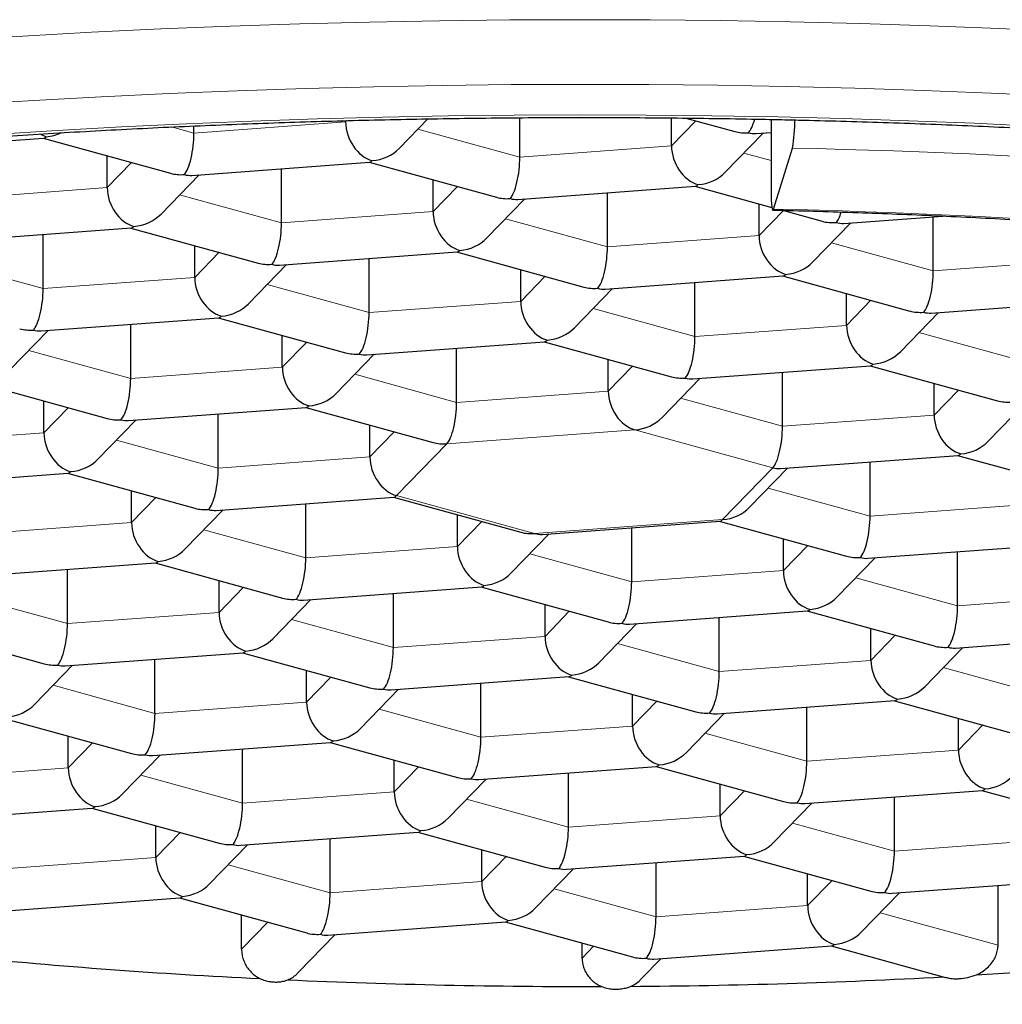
# Model space of a CAD drawing. Header units: millimetres. Extents: x 8 to 698, y 12 to 624.
# Tile 21 of 47: x 334.4 to 338.15, y 592.33 to 596.1. Entities that reach past the tile are written whole.
import ezdxf

# ---------------------------------------------------------------- set-up
doc = ezdxf.new("R2010")
doc.units = ezdxf.units.MM

msp = doc.modelspace()

# ---------------------------------------------------------------- linework, layer by layer
at = {"color": 8, "linetype": 'Continuous', "lineweight": 0}
for p, q in [((335.0635, 595.6653), (335.6434, 595.7083)), ((335.6434, 595.7083), (335.6481, 595.7132)), ((336.8897, 595.6165), (336.9827, 595.7125)), ((334.9777, 595.6889), (335.0635, 595.6653)), ((335.9202, 595.6808), (336.3098, 595.5735)), ((336.3098, 595.5735), (336.8897, 595.6165)), ((337.1665, 595.589), (337.2706, 595.5604)), ((334.7319, 595.4567), (334.8249, 595.5526)), ((334.152, 595.4137), (334.7319, 595.4567)), ((335.9782, 595.3649), (336.0712, 595.4609)), ((335.0087, 595.4292), (335.3983, 595.3219)), ((335.3983, 595.3219), (335.9782, 595.3649)), ((337.2245, 595.2731), (337.3175, 595.3691)), ((336.255, 595.3374), (336.6446, 595.2302)), ((336.6446, 595.2302), (337.2245, 595.2731)), ((337.5013, 595.2456), (337.8909, 595.1384)), ((335.0667, 595.1133), (335.1597, 595.2093)), ((334.0972, 595.1775), (334.4868, 595.0703)), ((337.8909, 595.1384), (338.4708, 595.1813)), ((334.4868, 595.0703), (335.0667, 595.1133)), ((336.313, 595.0215), (336.406, 595.1175)), ((335.3435, 595.0858), (335.7331, 594.9785)), ((335.7331, 594.9785), (336.313, 595.0215)), ((337.5593, 594.9297), (337.6523, 595.0257)), ((336.5898, 594.994), (336.9794, 594.8868)), ((336.9794, 594.8868), (337.5593, 594.9297)), ((337.8361, 594.9022), (338.2257, 594.795)), ((334.432, 594.8342), (334.8217, 594.7269)), ((335.4015, 594.7699), (335.4946, 594.8659)), ((334.8217, 594.7269), (335.4015, 594.7699)), ((336.6478, 594.6781), (336.7409, 594.7741)), ((335.6783, 594.7424), (336.068, 594.6352)), ((337.8941, 594.5863), (337.9871, 594.6823)), ((336.068, 594.6352), (336.6478, 594.6781)), ((336.9246, 594.6506), (337.3143, 594.5434)), ((334.4901, 594.5183), (334.5831, 594.6142)), ((337.3143, 594.5434), (337.8941, 594.5863)), ((336.75, 594.5298), (336.0307, 594.4766)), ((337.277, 594.3848), (336.75, 594.5298)), ((333.9102, 594.4753), (334.4901, 594.5183)), ((335.7363, 594.4265), (335.8294, 594.5225)), ((334.7669, 594.4908), (335.1565, 594.3835)), ((336.0307, 594.4766), (335.8385, 594.2782)), ((335.1565, 594.3835), (335.7363, 594.4265)), ((337.0848, 594.1865), (337.277, 594.3848)), ((337.2595, 594.3072), (337.6491, 594.2)), ((334.8249, 594.1749), (334.9179, 594.2709)), ((335.8385, 594.2782), (336.3655, 594.1332)), ((337.6491, 594.2), (338.2289, 594.243)), ((334.245, 594.1319), (334.8249, 594.1749)), ((336.0712, 594.0831), (336.1642, 594.1791)), ((336.3655, 594.1332), (337.0848, 594.1865)), ((335.1017, 594.1474), (335.4913, 594.0401)), ((335.4913, 594.0401), (336.0712, 594.0831)), ((337.3175, 593.9913), (337.4105, 594.0873)), ((336.348, 594.0556), (336.7376, 593.9484)), ((336.7376, 593.9484), (337.3175, 593.9913)), ((337.5943, 593.9638), (337.9839, 593.8566)), ((335.1597, 593.8315), (335.2527, 593.9275)), ((334.1902, 593.8958), (334.5798, 593.7885)), ((337.9839, 593.8566), (338.5638, 593.8996)), ((334.5798, 593.7885), (335.1597, 593.8315)), ((336.406, 593.7397), (336.499, 593.8357)), ((335.4365, 593.804), (335.8261, 593.6968)), ((335.8261, 593.6968), (336.406, 593.7397)), ((337.6523, 593.6479), (337.7453, 593.7439)), ((336.6828, 593.7122), (337.0724, 593.605)), ((337.0724, 593.605), (337.6523, 593.6479)), ((337.9291, 593.6205), (338.3187, 593.5132)), ((334.525, 593.5524), (334.9146, 593.4451)), ((335.4945, 593.4881), (335.5875, 593.5841)), ((334.9146, 593.4451), (335.4945, 593.4881)), ((336.7408, 593.3963), (336.8338, 593.4923)), ((335.7713, 593.4606), (336.1609, 593.3534)), ((337.9871, 593.3046), (338.0801, 593.4006)), ((336.1609, 593.3534), (336.7408, 593.3963)), ((337.0176, 593.3688), (337.4072, 593.2616)), ((334.583, 593.2365), (334.6761, 593.3325)), ((337.4072, 593.2616), (337.9871, 593.3046)), ((334.0032, 593.1935), (334.583, 593.2365)), ((335.8293, 593.1447), (335.9224, 593.2407)), ((334.8598, 593.209), (335.2495, 593.1018)), ((335.2495, 593.1018), (335.8293, 593.1447)), ((337.0756, 593.0529), (337.1687, 593.1489)), ((336.1061, 593.1172), (336.4958, 593.01)), ((336.4958, 593.01), (337.0756, 593.0529)), ((337.3524, 593.0255), (337.7421, 592.9182)), ((334.9179, 592.8931), (335.0109, 592.9891)), ((337.7421, 592.9182), (338.3219, 592.9612)), ((334.338, 592.8501), (334.9179, 592.8931)), ((336.1642, 592.8013), (336.2572, 592.8973)), ((335.1947, 592.8656), (335.5843, 592.7584)), ((335.5843, 592.7584), (336.1642, 592.8013)), ((337.4104, 592.7096), (337.5035, 592.8055)), ((336.441, 592.7738), (336.8306, 592.6666)), ((336.8306, 592.6666), (337.4104, 592.7096)), ((335.2456, 592.5424), (335.3457, 592.6457)), ((337.6873, 592.6821), (338.1384, 592.5579)), ((336.5479, 592.5084), (336.592, 592.5539))]:
    msp.add_line(p, q, dxfattribs=at)
at = {"color": 7, "linetype": 'Continuous', "lineweight": 30}
for p, q in [((335.6434, 595.7083), (335.6434, 595.713)), ((335.8491, 595.6074), (335.9581, 595.72)), ((336.3098, 595.5735), (336.3098, 595.7242)), ((336.8897, 595.6165), (336.8897, 595.7236)), ((336.9446, 595.723), (337.1317, 595.6715)), ((337.2706, 595.7178), (337.2706, 595.4435)), ((335.0635, 595.6653), (335.0635, 595.6927)), ((337.0954, 595.5157), (337.2407, 595.6656)), ((337.2131, 595.6635), (337.2706, 595.6678)), ((333.8114, 595.5956), (334.4886, 595.6458)), ((334.4869, 595.6457), (334.9739, 595.5116)), ((337.2792, 595.3748), (337.3526, 595.6082)), ((334.7319, 595.4567), (334.7319, 595.5782)), ((335.0553, 595.5037), (335.7349, 595.554)), ((335.7332, 595.5539), (336.2202, 595.4199)), ((335.3983, 595.3219), (335.3983, 595.5291)), ((334.9376, 595.3558), (335.0829, 595.5057)), ((335.9782, 595.3649), (335.9782, 595.4865)), ((336.3016, 595.4119), (336.9812, 595.4623)), ((336.6446, 595.2302), (336.6446, 595.4373)), ((336.9795, 595.4621), (337.2734, 595.3812)), ((336.1839, 595.2641), (336.3292, 595.414)), ((337.2245, 595.2731), (337.2245, 595.3947)), ((337.3141, 595.37), (337.4665, 595.3281)), ((337.4302, 595.1723), (337.5755, 595.3222)), ((337.5479, 595.3201), (337.927, 595.3482)), ((337.8909, 595.1384), (337.8909, 595.3456)), ((334.1438, 595.2521), (334.8234, 595.3024)), ((334.8217, 595.3023), (335.3087, 595.1682)), ((334.4868, 595.0703), (334.4868, 595.2775)), ((335.0667, 595.1133), (335.0667, 595.2349)), ((335.3901, 595.1603), (336.0697, 595.2106)), ((336.068, 595.2105), (336.555, 595.0765)), ((335.7331, 594.9785), (335.7331, 595.1857)), ((335.2725, 595.0124), (335.4177, 595.1623)), ((336.313, 595.0215), (336.313, 595.1431)), ((336.6364, 595.0685), (337.316, 595.1189)), ((336.9794, 594.8868), (336.9794, 595.0939)), ((337.3143, 595.1187), (337.8013, 594.9847)), ((336.5187, 594.9207), (336.664, 595.0706)), ((337.5593, 594.9297), (337.5593, 595.0513)), ((337.8827, 594.9768), (338.5623, 595.0271)), ((334.4787, 594.9087), (335.1582, 594.959)), ((335.1565, 594.9589), (335.6435, 594.8249)), ((337.765, 594.8289), (337.9103, 594.9788)), ((334.361, 594.7608), (334.5063, 594.9107)), ((334.8217, 594.7269), (334.8217, 594.9341)), ((335.4015, 594.7699), (335.4015, 594.8915)), ((335.725, 594.8169), (336.4045, 594.8673)), ((336.068, 594.6352), (336.068, 594.8423)), ((336.4028, 594.8671), (336.8898, 594.7331)), ((335.6073, 594.6691), (335.7525, 594.819)), ((336.6478, 594.6781), (336.6478, 594.7997)), ((336.9713, 594.7251), (337.6508, 594.7755)), ((337.6491, 594.7754), (338.1361, 594.6413)), ((336.8536, 594.5773), (336.9988, 594.7272)), ((337.3143, 594.5434), (337.3143, 594.7506)), ((334.245, 594.7073), (334.7321, 594.5732)), ((337.8941, 594.5863), (337.8941, 594.7079)), ((334.4901, 594.5183), (334.4901, 594.6398)), ((334.8135, 594.5653), (335.4931, 594.6156)), ((335.4913, 594.6155), (335.9784, 594.4815)), ((338.0999, 594.4855), (338.2451, 594.6354)), ((334.6958, 594.4174), (334.8411, 594.5673)), ((335.1565, 594.3835), (335.1565, 594.5907)), ((335.7363, 594.4265), (335.7363, 594.5481)), ((337.3061, 594.3818), (337.9857, 594.4321)), ((337.9839, 594.432), (338.471, 594.2979)), ((337.1884, 594.2339), (337.3337, 594.3838)), ((337.6491, 594.2), (337.6491, 594.4072)), ((333.902, 594.3137), (334.5816, 594.364)), ((334.5799, 594.3639), (335.0669, 594.2299)), ((334.8249, 594.1749), (334.8249, 594.2965)), ((335.1483, 594.2219), (335.8279, 594.2723)), ((335.8262, 594.2721), (336.3132, 594.1381)), ((335.4913, 594.0401), (335.4913, 594.2473)), ((335.0306, 594.0741), (335.1759, 594.224)), ((336.0712, 594.0831), (336.0712, 594.2047)), ((336.3946, 594.1301), (337.0742, 594.1805)), ((336.7376, 593.9484), (336.7376, 594.1555)), ((337.0725, 594.1804), (337.5595, 594.0463)), ((336.2769, 593.9823), (336.4222, 594.1322)), ((337.3175, 593.9913), (337.3175, 594.1129)), ((337.6409, 594.0384), (338.3205, 594.0887)), ((337.5232, 593.8905), (337.6685, 594.0404)), ((337.9839, 593.8566), (337.9839, 594.0638)), ((334.2368, 593.9703), (334.9164, 594.0206)), ((334.9147, 594.0205), (335.4017, 593.8865)), ((334.5798, 593.7885), (334.5798, 593.9957)), ((335.1597, 593.8315), (335.1597, 593.9531)), ((335.4831, 593.8785), (336.1627, 593.9289)), ((336.161, 593.9287), (336.648, 593.7947)), ((335.8261, 593.6968), (335.8261, 593.9039)), ((335.3654, 593.7307), (335.5107, 593.8806)), ((336.406, 593.7397), (336.406, 593.8613)), ((336.7294, 593.7868), (337.409, 593.8371)), ((337.4073, 593.837), (337.8943, 593.7029)), ((336.6117, 593.6389), (336.757, 593.7888)), ((337.0724, 593.605), (337.0724, 593.8122)), ((334.0032, 593.7689), (334.4902, 593.6349)), ((337.6523, 593.6479), (337.6523, 593.7695)), ((337.9757, 593.695), (338.6553, 593.7453)), ((334.5716, 593.6269), (335.2512, 593.6772)), ((335.2495, 593.6771), (335.7365, 593.5431)), ((337.858, 593.5471), (338.0033, 593.697)), ((334.454, 593.479), (334.5992, 593.6289)), ((334.9146, 593.4451), (334.9146, 593.6523)), ((335.4945, 593.4881), (335.4945, 593.6097)), ((335.8179, 593.5351), (336.4975, 593.5855)), ((336.1609, 593.3534), (336.1609, 593.5605)), ((336.4958, 593.5854), (336.9828, 593.4513)), ((335.7003, 593.3873), (335.8455, 593.5372)), ((336.7408, 593.3963), (336.7408, 593.5179)), ((337.0642, 593.4434), (337.7438, 593.4937)), ((337.7421, 593.4936), (338.2291, 593.3595)), ((336.9466, 593.2955), (337.0918, 593.4454)), ((337.4072, 593.2616), (337.4072, 593.4688)), ((334.338, 593.4255), (334.825, 593.2915)), ((337.9871, 593.3046), (337.9871, 593.4262)), ((334.583, 593.2365), (334.583, 593.3581)), ((334.9065, 593.2835), (335.586, 593.3339)), ((335.5843, 593.3337), (336.0713, 593.1997)), ((334.7888, 593.1357), (334.9341, 593.2856)), ((335.2495, 593.1018), (335.2495, 593.3089)), ((335.8293, 593.1447), (335.8293, 593.2663)), ((336.1528, 593.1917), (336.8323, 593.2421)), ((336.4958, 593.01), (336.4958, 593.2172)), ((336.8306, 593.242), (337.3176, 593.1079)), ((336.0351, 593.0439), (336.1804, 593.1938)), ((337.0756, 593.0529), (337.0756, 593.1745)), ((337.3991, 593.1), (338.0786, 593.1503)), ((338.0769, 593.1502), (338.5639, 593.0162)), ((337.2814, 592.9521), (337.4267, 593.102)), ((337.7421, 592.9182), (337.7421, 593.1254)), ((333.995, 593.0319), (334.6746, 593.0822)), ((334.6728, 593.0821), (335.1599, 592.9481)), ((334.9179, 592.8931), (334.9179, 593.0147)), ((335.2413, 592.9401), (335.9209, 592.9905)), ((335.9191, 592.9903), (336.4062, 592.8563)), ((335.5843, 592.7584), (335.5843, 592.9655)), ((335.1236, 592.7923), (335.2689, 592.9422)), ((336.1642, 592.8013), (336.1642, 592.9229)), ((336.4876, 592.8484), (337.1672, 592.8987)), ((336.8306, 592.6666), (336.8306, 592.8738)), ((337.1654, 592.8986), (337.6525, 592.7645)), ((336.3699, 592.7005), (336.5152, 592.8504)), ((337.4104, 592.7096), (337.4104, 592.8311)), ((337.7339, 592.7566), (338.4135, 592.8069)), ((337.6162, 592.6087), (337.7615, 592.7586)), ((338.1384, 592.5579), (338.1384, 592.7866)), ((334.3298, 592.6885), (335.0094, 592.7389)), ((335.0077, 592.7387), (335.4947, 592.6047)), ((335.2456, 592.5424), (335.2456, 592.6733)), ((335.5761, 592.5967), (336.2557, 592.6471)), ((336.254, 592.647), (336.741, 592.5129)), ((335.4611, 592.4517), (335.6037, 592.5988)), ((336.5479, 592.5084), (336.5479, 592.5661)), ((336.8224, 592.505), (337.502, 592.5553)), ((337.5003, 592.5552), (337.9374, 592.4349)), ((336.7743, 592.4289), (336.85, 592.507))]:
    msp.add_line(p, q, dxfattribs=at)
at = {"color": 8, "linetype": 'Continuous', "lineweight": 0, "flags": 128}
for points in [[(337.3438, 596.0911), (337.076, 596.0958), (336.8078, 596.0986), (336.5395, 596.0994), (336.2712, 596.0983), (336.0031, 596.0953), (335.7354, 596.0903), (335.4682, 596.0834), (335.2018, 596.0746), (334.9363, 596.0638), (334.6719, 596.0512), (334.4088, 596.0366), (334.1472, 596.0202)], [(341.4326, 595.7594), (341.1949, 595.7937), (340.954, 595.8263), (340.7101, 595.8572), (340.4634, 595.8863), (340.214, 595.9135), (339.9621, 595.939), (339.7078, 595.9627), (339.4514, 595.9845), (339.193, 596.0044), (338.9328, 596.0225), (338.671, 596.0387), (338.4077, 596.053), (338.1432, 596.0654), (337.8776, 596.0759), (337.611, 596.0844), (337.3438, 596.0911)], [(337.3285, 595.8439), (337.0659, 595.8485), (336.803, 595.8512), (336.5399, 595.852), (336.2768, 595.8509), (336.0139, 595.848), (335.7514, 595.8431), (335.4895, 595.8363), (335.2282, 595.8277), (334.9679, 595.8171), (334.7087, 595.8047), (334.4508, 595.7905), (334.1943, 595.7743)], [(341.3375, 595.5187), (341.1044, 595.5523), (340.8683, 595.5843), (340.6291, 595.6145), (340.3872, 595.643), (340.1427, 595.6698), (339.8957, 595.6948), (339.6464, 595.718), (339.395, 595.7393), (339.1416, 595.7589), (338.8865, 595.7766), (338.6298, 595.7925), (338.3716, 595.8065), (338.1123, 595.8187), (337.8518, 595.829), (337.5905, 595.8374), (337.3285, 595.8439)], [(337.2959, 595.7271), (337.0444, 595.7315), (336.7926, 595.7341), (336.5406, 595.7349), (336.2887, 595.7338), (336.0369, 595.731), (335.7855, 595.7263), (335.5346, 595.7198), (335.2845, 595.7116), (335.0352, 595.7015), (334.7869, 595.6896), (334.5399, 595.6759), (334.2942, 595.6605)], [(341.3554, 595.3818), (341.1354, 595.4156), (340.9122, 595.4479), (340.686, 595.4785), (340.457, 595.5074), (340.2253, 595.5347), (339.9911, 595.5603), (339.7545, 595.5843), (339.5158, 595.6065), (339.275, 595.627), (339.0324, 595.6457), (338.788, 595.6627), (338.5422, 595.6779), (338.2949, 595.6913), (338.0465, 595.7029), (337.7971, 595.7128), (337.5468, 595.7208), (337.2959, 595.7271)]]:
    msp.add_lwpolyline(points, dxfattribs=at)
at = {"color": 7, "linetype": 'Continuous', "lineweight": 30, "flags": 128}
msp.add_lwpolyline([(337.2706, 595.4435), (337.2707, 595.4253), (337.2712, 595.4088), (337.272, 595.3947), (337.2731, 595.3836), (337.2744, 595.3758), (337.2759, 595.3716), (337.2775, 595.3713), (337.2792, 595.3748)], dxfattribs=at)
at = {"color": 7, "linetype": 'Continuous', "lineweight": 30}
for centre, radius, start, end in [((336.7552, 595.7097), 0.6059, 350.36, 0.58), ((336.448, 615.6056), 23.203, 264.37421, 267.20342), ((336.6707, 615.6149), 23.212, 273.42132, 275.05081), ((336.5556, 617.721), 25.321, 267.43453, 270.14922), ((336.5654, 617.4982), 25.0983, 270.38372, 273.11611)]:
    msp.add_arc(centre, radius, start, end, dxfattribs=at)
at = {"color": 8, "linetype": 'Continuous', "lineweight": 0}
for centre, radius, start, end in [((336.6849, 565.4652), 30.1504, 82.84645, 88.73102), ((336.678, 568.0818), 27.2996, 82.83943, 88.73804)]:
    msp.add_arc(centre, radius, start, end, dxfattribs=at)
at = {"color": 7, "linetype": 'Continuous', "lineweight": 30}
for centre, major_axis, ratio, start_param, end_param in [((335.7455, 595.6802), (-0.0545, 0.1166), 0.740619, 1.007507, 2.578303), ((337.184, 595.7867), (0.0123, 0.1261), 0.278796, 3.478403, 4.17305), ((334.4992, 595.7719), (-0.0545, 0.1166), 0.740619, 2.353334, 2.578303), ((334.4992, 595.7719), (0.1358, 0.037), 0.844948, 4.48591, 4.905002), ((335.0262, 595.6269), (0.0123, 0.1261), 0.278796, 3.478403, 5.0492), ((337.184, 595.7867), (0.1358, 0.037), 0.844948, 4.100918, 4.48591), ((337.184, 595.7867), (-0.0545, 0.1166), 0.740619, 2.578303, 2.866933), ((334.4992, 595.7719), (0.0123, 0.1261), 0.278796, 3.189774, 3.478403), ((335.7455, 595.6802), (0.1358, 0.037), 0.844948, 4.48591, 5.32386), ((336.9918, 595.5884), (-0.0545, 0.1166), 0.740619, 1.007507, 2.578303), ((335.7455, 595.6802), (0.0123, 0.1261), 0.278796, 3.189774, 3.478403), ((336.2725, 595.5351), (0.0123, 0.1261), 0.278796, 3.478403, 5.0492), ((335.0262, 595.6269), (0.1358, 0.037), 0.844948, 4.100918, 4.48591), ((336.9918, 595.5884), (0.1358, 0.037), 0.844948, 4.48591, 5.32386), ((335.0262, 595.6269), (-0.0545, 0.1166), 0.740619, 2.578303, 2.866933), ((334.834, 595.4285), (-0.0545, 0.1166), 0.740619, 1.007507, 2.578303), ((336.9918, 595.5884), (0.0123, 0.1261), 0.278796, 3.189774, 3.478403), ((336.2725, 595.5351), (0.1358, 0.037), 0.844948, 4.100918, 4.48591), ((336.2725, 595.5351), (-0.0545, 0.1166), 0.740619, 2.578303, 2.866933), ((336.0803, 595.3368), (-0.0545, 0.1166), 0.740619, 1.007507, 2.578303), ((337.5188, 595.4433), (0.0123, 0.1261), 0.278796, 3.478403, 4.04566), ((334.834, 595.4285), (0.1358, 0.037), 0.844948, 4.48591, 5.32386), ((335.3611, 595.2835), (0.0123, 0.1261), 0.278796, 3.478403, 5.0492), ((337.5188, 595.4433), (0.1358, 0.037), 0.844948, 4.100918, 4.48591), ((337.5188, 595.4433), (-0.0545, 0.1166), 0.740619, 2.578303, 2.866933), ((334.834, 595.4285), (0.0123, 0.1261), 0.278796, 3.189774, 3.478403), ((336.0803, 595.3368), (0.1358, 0.037), 0.844948, 4.48591, 5.32386), ((337.3266, 595.245), (-0.0545, 0.1166), 0.740619, 1.007507, 2.578303), ((336.0803, 595.3368), (0.0123, 0.1261), 0.278796, 3.189774, 3.478403), ((336.6074, 595.1917), (0.0123, 0.1261), 0.278796, 3.478403, 5.0492), ((337.3266, 595.245), (0.1358, 0.037), 0.844948, 4.48591, 5.32386), ((335.3611, 595.2835), (0.1358, 0.037), 0.844948, 4.100918, 4.48591), ((335.3611, 595.2835), (-0.0545, 0.1166), 0.740619, 2.578303, 2.866933), ((337.8537, 595.1), (0.0123, 0.1261), 0.278796, 3.478403, 5.0492), ((335.1688, 595.0852), (-0.0545, 0.1166), 0.740619, 1.007507, 2.578303), ((337.3266, 595.245), (0.0123, 0.1261), 0.278796, 3.189774, 3.478403), ((334.4496, 595.0319), (0.0123, 0.1261), 0.278796, 3.478403, 5.0492), ((336.6074, 595.1917), (0.1358, 0.037), 0.844948, 4.100918, 4.48591), ((336.6074, 595.1917), (-0.0545, 0.1166), 0.740619, 2.578303, 2.866933), ((336.4151, 594.9934), (-0.0545, 0.1166), 0.740619, 1.007507, 2.578303), ((335.1688, 595.0852), (0.1358, 0.037), 0.844948, 4.48591, 5.32386), ((337.8537, 595.1), (0.1358, 0.037), 0.844948, 4.100918, 4.48591), ((335.1688, 595.0852), (0.0123, 0.1261), 0.278796, 3.189774, 3.478403), ((335.6959, 594.9401), (0.0123, 0.1261), 0.278796, 3.478403, 5.0492), ((337.8537, 595.1), (-0.0545, 0.1166), 0.740619, 2.578303, 2.866933), ((334.4496, 595.0319), (0.1358, 0.037), 0.844948, 4.100918, 4.48591), ((334.4496, 595.0319), (-0.0545, 0.1166), 0.740619, 2.578303, 2.866933), ((336.4151, 594.9934), (0.1358, 0.037), 0.844948, 4.48591, 5.32386), ((337.6614, 594.9016), (-0.0545, 0.1166), 0.740619, 1.007507, 2.578303), ((336.4151, 594.9934), (0.0123, 0.1261), 0.278796, 3.189774, 3.478403), ((336.9422, 594.8483), (0.0123, 0.1261), 0.278796, 3.478403, 5.0492), ((335.6959, 594.9401), (0.1358, 0.037), 0.844948, 4.100918, 4.48591), ((335.6959, 594.9401), (-0.0545, 0.1166), 0.740619, 2.578303, 2.866933), ((337.6614, 594.9016), (0.1358, 0.037), 0.844948, 4.48591, 5.32386), ((335.5037, 594.7418), (-0.0545, 0.1166), 0.740619, 1.007507, 2.578303), ((337.6614, 594.9016), (0.0123, 0.1261), 0.278796, 3.189774, 3.478403), ((334.7844, 594.6885), (0.0123, 0.1261), 0.278796, 3.478403, 5.0492), ((336.9422, 594.8483), (0.1358, 0.037), 0.844948, 4.100918, 4.48591), ((336.9422, 594.8483), (-0.0545, 0.1166), 0.740619, 2.578303, 2.866933), ((335.5037, 594.7418), (0.1358, 0.037), 0.844948, 4.48591, 5.32386), ((336.75, 594.65), (-0.0545, 0.1166), 0.740619, 1.007507, 2.578303), ((335.5037, 594.7418), (0.0123, 0.1261), 0.278796, 3.189774, 3.478403), ((336.0307, 594.5967), (0.0123, 0.1261), 0.278796, 3.478403, 5.0492), ((338.1885, 594.7566), (0.1358, 0.037), 0.844948, 4.100918, 4.48591), ((334.7844, 594.6885), (0.1358, 0.037), 0.844948, 4.100918, 4.48591), ((334.7844, 594.6885), (-0.0545, 0.1166), 0.740619, 2.578303, 2.866933), ((336.75, 594.65), (0.1358, 0.037), 0.844948, 4.48591, 5.32386), ((337.9963, 594.5582), (-0.0545, 0.1166), 0.740619, 1.007507, 2.578303), ((337.277, 594.5049), (0.0123, 0.1261), 0.278796, 3.478403, 5.0492), ((334.5922, 594.4901), (-0.0545, 0.1166), 0.740619, 1.007507, 2.578303), ((336.0307, 594.5967), (0.1358, 0.037), 0.844948, 4.100918, 4.48591), ((337.9963, 594.5582), (0.1358, 0.037), 0.844948, 4.48591, 5.32386), ((334.5922, 594.4901), (0.1358, 0.037), 0.844948, 4.48591, 5.32386), ((335.8385, 594.3984), (-0.0545, 0.1166), 0.740619, 1.007507, 2.578303), ((337.9963, 594.5582), (0.0123, 0.1261), 0.278796, 3.189774, 3.478403), ((335.1192, 594.3451), (0.0123, 0.1261), 0.278796, 3.478403, 5.0492), ((337.277, 594.5049), (-0.0545, 0.1166), 0.740619, 2.578303, 2.866933), ((334.5922, 594.4901), (0.0123, 0.1261), 0.278796, 3.189774, 3.478403), ((335.8385, 594.3984), (0.0123, 0.1261), 0.278796, 3.189774, 3.478403), ((335.1192, 594.3451), (0.1358, 0.037), 0.844948, 4.100918, 4.48591), ((337.0848, 594.3066), (0.1358, 0.037), 0.844948, 4.48591, 5.32386), ((335.1192, 594.3451), (-0.0545, 0.1166), 0.740619, 2.578303, 2.866933), ((337.6118, 594.1616), (0.0123, 0.1261), 0.278796, 3.478403, 5.0492), ((334.927, 594.1468), (-0.0545, 0.1166), 0.740619, 1.007507, 2.578303), ((337.0848, 594.3066), (0.0123, 0.1261), 0.278796, 3.189774, 3.478403), ((336.3655, 594.2533), (0.1358, 0.037), 0.844948, 4.100918, 4.48591), ((336.3655, 594.2533), (-0.0545, 0.1166), 0.740619, 2.578303, 2.866933), ((336.1733, 594.055), (-0.0545, 0.1166), 0.740619, 1.007507, 2.578303), ((334.927, 594.1468), (0.1358, 0.037), 0.844948, 4.48591, 5.32386), ((335.454, 594.0017), (0.0123, 0.1261), 0.278796, 3.478403, 5.0492), ((337.6118, 594.1616), (0.1358, 0.037), 0.844948, 4.100918, 4.48591), ((337.6118, 594.1616), (-0.0545, 0.1166), 0.740619, 2.578303, 2.866933), ((334.927, 594.1468), (0.0123, 0.1261), 0.278796, 3.189774, 3.478403), ((336.1733, 594.055), (0.1358, 0.037), 0.844948, 4.48591, 5.32386), ((337.4196, 593.9632), (-0.0545, 0.1166), 0.740619, 1.007507, 2.578303), ((336.1733, 594.055), (0.0123, 0.1261), 0.278796, 3.189774, 3.478403), ((336.7003, 593.9099), (0.0123, 0.1261), 0.278796, 3.478403, 5.0492), ((337.4196, 593.9632), (0.1358, 0.037), 0.844948, 4.48591, 5.32386), ((335.454, 594.0017), (0.1358, 0.037), 0.844948, 4.100918, 4.48591), ((335.454, 594.0017), (-0.0545, 0.1166), 0.740619, 2.578303, 2.866933), ((337.9466, 593.8182), (0.0123, 0.1261), 0.278796, 3.478403, 5.0492), ((335.2618, 593.8034), (-0.0545, 0.1166), 0.740619, 1.007507, 2.578303), ((337.4196, 593.9632), (0.0123, 0.1261), 0.278796, 3.189774, 3.478403), ((334.5426, 593.7501), (0.0123, 0.1261), 0.278796, 3.478403, 5.0492), ((336.7003, 593.9099), (0.1358, 0.037), 0.844948, 4.100918, 4.48591), ((336.7003, 593.9099), (-0.0545, 0.1166), 0.740619, 2.578303, 2.866933), ((336.5081, 593.7116), (-0.0545, 0.1166), 0.740619, 1.007507, 2.578303), ((335.2618, 593.8034), (0.1358, 0.037), 0.844948, 4.48591, 5.32386), ((337.9466, 593.8182), (0.1358, 0.037), 0.844948, 4.100918, 4.48591), ((335.2618, 593.8034), (0.0123, 0.1261), 0.278796, 3.189774, 3.478403), ((335.7889, 593.6583), (0.0123, 0.1261), 0.278796, 3.478403, 5.0492), ((337.9466, 593.8182), (-0.0545, 0.1166), 0.740619, 2.578303, 2.866933), ((334.5426, 593.7501), (0.1358, 0.037), 0.844948, 4.100918, 4.48591), ((334.5426, 593.7501), (-0.0545, 0.1166), 0.740619, 2.578303, 2.866933), ((336.5081, 593.7116), (0.1358, 0.037), 0.844948, 4.48591, 5.32386), ((337.7544, 593.6198), (-0.0545, 0.1166), 0.740619, 1.007507, 2.578303), ((336.5081, 593.7116), (0.0123, 0.1261), 0.278796, 3.189774, 3.478403), ((337.0352, 593.5666), (0.0123, 0.1261), 0.278796, 3.478403, 5.0492), ((335.7889, 593.6583), (0.1358, 0.037), 0.844948, 4.100918, 4.48591), ((335.7889, 593.6583), (-0.0545, 0.1166), 0.740619, 2.578303, 2.866933), ((337.7544, 593.6198), (0.1358, 0.037), 0.844948, 4.48591, 5.32386), ((334.3504, 593.5518), (0.1358, 0.037), 0.844948, 4.48591, 5.32386), ((335.5967, 593.46), (-0.0545, 0.1166), 0.740619, 1.007507, 2.578303), ((337.7544, 593.6198), (0.0123, 0.1261), 0.278796, 3.189774, 3.478403), ((334.8774, 593.4067), (0.0123, 0.1261), 0.278796, 3.478403, 5.0492), ((337.0352, 593.5666), (0.1358, 0.037), 0.844948, 4.100918, 4.48591), ((337.0352, 593.5666), (-0.0545, 0.1166), 0.740619, 2.578303, 2.866933), ((335.5967, 593.46), (0.1358, 0.037), 0.844948, 4.48591, 5.32386), ((336.8429, 593.3682), (-0.0545, 0.1166), 0.740619, 1.007507, 2.578303), ((335.5967, 593.46), (0.0123, 0.1261), 0.278796, 3.189774, 3.478403), ((336.1237, 593.3149), (0.0123, 0.1261), 0.278796, 3.478403, 5.0492), ((334.8774, 593.4067), (0.1358, 0.037), 0.844948, 4.100918, 4.48591), ((334.8774, 593.4067), (-0.0545, 0.1166), 0.740619, 2.578303, 2.866933), ((336.8429, 593.3682), (0.1358, 0.037), 0.844948, 4.48591, 5.32386), ((338.0892, 593.2765), (-0.0545, 0.1166), 0.740619, 1.007507, 2.578303), ((336.8429, 593.3682), (0.0123, 0.1261), 0.278796, 3.189774, 3.478403), ((337.37, 593.2232), (0.0123, 0.1261), 0.278796, 3.478403, 5.0492), ((334.6852, 593.2084), (-0.0545, 0.1166), 0.740619, 1.007507, 2.578303), ((336.1237, 593.3149), (0.1358, 0.037), 0.844948, 4.100918, 4.48591), ((336.1237, 593.3149), (-0.0545, 0.1166), 0.740619, 2.578303, 2.866933), ((338.0892, 593.2765), (0.1358, 0.037), 0.844948, 4.48591, 5.32386), ((334.6852, 593.2084), (0.1358, 0.037), 0.844948, 4.48591, 5.32386), ((335.9315, 593.1166), (-0.0545, 0.1166), 0.740619, 1.007507, 2.578303), ((338.0892, 593.2765), (0.0123, 0.1261), 0.278796, 3.189774, 3.478403), ((335.2122, 593.0633), (0.0123, 0.1261), 0.278796, 3.478403, 5.0492), ((337.37, 593.2232), (0.1358, 0.037), 0.844948, 4.100918, 4.48591), ((337.37, 593.2232), (-0.0545, 0.1166), 0.740619, 2.578303, 2.866933), ((334.6852, 593.2084), (0.0123, 0.1261), 0.278796, 3.189774, 3.478403), ((335.9315, 593.1166), (0.1358, 0.037), 0.844948, 4.48591, 5.32386), ((337.1778, 593.0248), (-0.0545, 0.1166), 0.740619, 1.007507, 2.578303), ((335.9315, 593.1166), (0.0123, 0.1261), 0.278796, 3.189774, 3.478403), ((336.4585, 592.9716), (0.0123, 0.1261), 0.278796, 3.478403, 5.0492), ((335.2122, 593.0633), (0.1358, 0.037), 0.844948, 4.100918, 4.48591), ((337.1778, 593.0248), (0.1358, 0.037), 0.844948, 4.48591, 5.32386), ((335.2122, 593.0633), (-0.0545, 0.1166), 0.740619, 2.578303, 2.866933), ((337.7048, 592.8798), (0.0123, 0.1261), 0.278796, 3.478403, 5.0492), ((335.02, 592.865), (-0.0545, 0.1166), 0.740619, 1.007507, 2.578303), ((337.1778, 593.0248), (0.0123, 0.1261), 0.278796, 3.189774, 3.478403), ((336.4585, 592.9716), (0.1358, 0.037), 0.844948, 4.100918, 4.48591), ((336.4585, 592.9716), (-0.0545, 0.1166), 0.740619, 2.578303, 2.866933), ((336.2663, 592.7732), (-0.0545, 0.1166), 0.740619, 1.007507, 2.578303), ((335.02, 592.865), (0.1358, 0.037), 0.844948, 4.48591, 5.32386), ((335.547, 592.7199), (0.0123, 0.1261), 0.278796, 3.478403, 5.0492), ((337.7048, 592.8798), (0.1358, 0.037), 0.844948, 4.100918, 4.48591), ((337.7048, 592.8798), (-0.0545, 0.1166), 0.740619, 2.578303, 2.866933), ((335.02, 592.865), (0.0123, 0.1261), 0.278796, 3.189774, 3.478403), ((336.2663, 592.7732), (0.1358, 0.037), 0.844948, 4.48591, 5.32386), ((337.5126, 592.6814), (-0.0545, 0.1166), 0.740619, 1.007507, 2.578303), ((336.2663, 592.7732), (0.0123, 0.1261), 0.278796, 3.189774, 3.478403), ((336.7933, 592.6282), (0.0123, 0.1261), 0.278796, 3.478403, 5.0492), ((337.5126, 592.6814), (0.1358, 0.037), 0.844948, 4.48591, 5.32386), ((335.547, 592.7199), (0.1358, 0.037), 0.844948, 4.100918, 4.48591), ((335.547, 592.7199), (-0.0545, 0.1166), 0.740619, 2.578303, 2.866933), ((337.5126, 592.6814), (0.0123, 0.1261), 0.278796, 3.189774, 3.478403), ((336.7933, 592.6282), (0.1358, 0.037), 0.844948, 4.100918, 4.48591), ((336.7933, 592.6282), (-0.0545, 0.1166), 0.740619, 2.578303, 2.866933)]:
    msp.add_ellipse(centre, major_axis=major_axis, ratio=ratio, start_param=start_param, end_param=end_param, dxfattribs=at)
for points, knots in [([(327.1828, 593.3225), (327.183, 593.3338), (327.1834, 593.3572), (327.1875, 593.3928), (327.1941, 593.4293), (327.2035, 593.4655), (327.2153, 593.5014), (327.2295, 593.5371), (327.2461, 593.5727), (327.2651, 593.6082), (327.2864, 593.6438), (327.3101, 593.6795), (327.3363, 593.7154), (327.3649, 593.7515), (327.396, 593.7878), (327.4297, 593.8244), (327.466, 593.8611), (327.5049, 593.8981), (327.5464, 593.9352), (327.5905, 593.9725), (327.6373, 594.0099), (327.6867, 594.0475), (327.7388, 594.085), (327.7935, 594.1227), (327.8509, 594.1603), (327.9109, 594.1979), (327.9736, 594.2354), (328.0389, 594.2729), (328.1068, 594.3103), (328.1773, 594.3475), (328.2504, 594.3846), (328.3261, 594.4215), (328.4042, 594.4581), (328.4849, 594.4946), (328.5681, 594.5308), (328.6537, 594.5667), (328.7418, 594.6023), (328.8323, 594.6376), (328.9251, 594.6726), (329.0203, 594.7072), (329.1178, 594.7414), (329.2176, 594.7753), (329.3197, 594.8087), (329.4239, 594.8418), (329.5304, 594.8744), (329.6389, 594.9065), (329.7496, 594.9382), (329.8624, 594.9694), (329.9772, 595.0001), (330.094, 595.0303), (330.2128, 595.06), (330.3335, 595.0891), (330.4561, 595.1177), (330.5806, 595.1458), (330.7068, 595.1733), (330.8349, 595.2002), (330.9646, 595.2266), (331.0961, 595.2523), (331.2292, 595.2775), (331.3639, 595.302), (331.5002, 595.3259), (331.638, 595.3492), (331.7773, 595.3719), (331.9181, 595.3939), (332.0602, 595.4152), (332.2037, 595.4359), (332.3485, 595.4559), (332.4946, 595.4753), (332.6419, 595.4939), (332.7903, 595.5119), (332.9399, 595.5292), (333.0906, 595.5458), (333.2423, 595.5617), (333.395, 595.5769), (333.5487, 595.5913), (333.7033, 595.605), (333.8587, 595.6181), (334.0149, 595.6303), (334.1719, 595.6419), (334.3296, 595.6527), (334.488, 595.6628), (334.647, 595.6721), (334.8066, 595.6807), (334.9667, 595.6886), (335.1273, 595.6956), (335.2883, 595.702), (335.4496, 595.7075), (335.6113, 595.7124), (335.7733, 595.7164), (335.9356, 595.7197), (336.098, 595.7223), (336.2605, 595.724), (336.4232, 595.7251), (336.5859, 595.7253), (336.7485, 595.7248), (336.9112, 595.7235), (337.0737, 595.7215), (337.2001, 595.7193), (337.2724, 595.7178), (337.2906, 595.7174)], [0, 0, 0, 0, 0.011618, 0.024177, 0.036512, 0.0485, 0.060111, 0.071374, 0.08234, 0.093064, 0.103596, 0.113977, 0.124243, 0.134421, 0.144534, 0.1546, 0.164633, 0.174645, 0.184645, 0.194639, 0.204633, 0.21463, 0.224635, 0.234648, 0.244673, 0.254711, 0.264763, 0.274829, 0.284909, 0.295004, 0.305113, 0.315236, 0.325373, 0.335523, 0.345686, 0.355861, 0.366048, 0.376246, 0.386454, 0.396673, 0.406901, 0.417139, 0.427385, 0.437639, 0.4479, 0.458169, 0.468445, 0.478728, 0.489016, 0.49931, 0.50961, 0.519915, 0.530225, 0.540539, 0.550857, 0.56118, 0.571506, 0.581837, 0.59217, 0.602507, 0.612847, 0.623189, 0.633535, 0.643883, 0.654233, 0.664586, 0.674941, 0.685298, 0.695657, 0.706017, 0.71638, 0.726743, 0.737109, 0.747476, 0.757844, 0.768213, 0.778584, 0.788955, 0.799328, 0.809701, 0.820076, 0.830451, 0.840827, 0.851203, 0.86158, 0.871958, 0.882336, 0.892714, 0.903093, 0.913472, 0.923852, 0.934231, 0.944611, 0.954991, 0.965371, 0.975751, 0.98613, 0.99651, 1, 1, 1, 1]), ([(337.2906, 595.7174), (337.319, 595.7168), (337.4015, 595.715), (337.5378, 595.7114), (337.6995, 595.7065), (337.8608, 595.7007), (338.0217, 595.6942), (338.1822, 595.687), (338.3422, 595.679), (338.5017, 595.6702), (338.6606, 595.6608), (338.8188, 595.6505), (338.9764, 595.6395), (339.1333, 595.6278), (339.2894, 595.6154), (339.4446, 595.6022), (339.599, 595.5883), (339.7525, 595.5737), (339.9051, 595.5584), (340.0566, 595.5424), (340.2071, 595.5256), (340.3565, 595.5082), (340.5047, 595.4901), (340.6518, 595.4713), (340.7977, 595.4518), (340.9422, 595.4316), (341.0855, 595.4108), (341.2274, 595.3893), (341.3678, 595.3671), (341.5069, 595.3443), (341.6444, 595.3209), (341.7804, 595.2968), (341.9149, 595.2722), (342.0477, 595.2469), (342.1788, 595.221), (342.3083, 595.1945), (342.436, 595.1674), (342.562, 595.1398), (342.6861, 595.1116), (342.8084, 595.0828), (342.9288, 595.0535), (343.0472, 595.0237), (343.1637, 594.9934), (343.2781, 594.9625), (343.3906, 594.9312), (343.5009, 594.8994), (343.6091, 594.8671), (343.7152, 594.8344), (343.8191, 594.8012), (343.9207, 594.7676), (344.0201, 594.7337), (344.1172, 594.6993), (344.212, 594.6645), (344.3045, 594.6294), (344.3945, 594.594), (344.4822, 594.5582), (344.5674, 594.5222), (344.6501, 594.4859), (344.7304, 594.4493), (344.8081, 594.4125), (344.8833, 594.3755), (344.9559, 594.3383), (345.0259, 594.3009), (345.0933, 594.2634), (345.1581, 594.2259), (345.2203, 594.1882), (345.2797, 594.1505), (345.3365, 594.1128), (345.3907, 594.0752), (345.4421, 594.0375), (345.4909, 594), (345.537, 593.9626), (345.5803, 593.9254), (345.6211, 593.8884), (345.6591, 593.8516), (345.6946, 593.815), (345.7274, 593.7788), (345.7576, 593.7429), (345.7853, 593.7073), (345.8105, 593.672), (345.8332, 593.6371), (345.8536, 593.6025), (345.8716, 593.5682), (345.8872, 593.5341), (345.9006, 593.5001), (345.9118, 593.4661), (345.9207, 593.432), (345.9273, 593.3975), (345.9313, 593.3624), (345.9331, 593.3374), (345.9326, 593.3238), (345.9326, 593.3222)], [0, 0, 0, 0, 0.006025, 0.017475, 0.028924, 0.040373, 0.051822, 0.063271, 0.074718, 0.086165, 0.097612, 0.109057, 0.120502, 0.131946, 0.143389, 0.15483, 0.166271, 0.17771, 0.189148, 0.200584, 0.212019, 0.223453, 0.234884, 0.246314, 0.257742, 0.269168, 0.280591, 0.292012, 0.303431, 0.314847, 0.326261, 0.337671, 0.349078, 0.360482, 0.371883, 0.383279, 0.394672, 0.406061, 0.417445, 0.428825, 0.440199, 0.451569, 0.462933, 0.474291, 0.485642, 0.496988, 0.508326, 0.519657, 0.53098, 0.542295, 0.553601, 0.564898, 0.576185, 0.587461, 0.598727, 0.609981, 0.621223, 0.632453, 0.643669, 0.654871, 0.666059, 0.677232, 0.68839, 0.699531, 0.710657, 0.721766, 0.732859, 0.743936, 0.754998, 0.766046, 0.777081, 0.788107, 0.799126, 0.810142, 0.82116, 0.832185, 0.843226, 0.854293, 0.8654, 0.876562, 0.887801, 0.899142, 0.910613, 0.922254, 0.934106, 0.946219, 0.958646, 0.971437, 0.984621, 0.998177, 1, 1, 1, 1]), ([(337.2768, 595.371), (337.3034, 595.3703), (337.3804, 595.3684), (337.5078, 595.3647), (337.6587, 595.3595), (337.8093, 595.3536), (337.9594, 595.3469), (338.109, 595.3395), (338.2582, 595.3313), (338.4067, 595.3224), (338.5546, 595.3127), (338.7019, 595.3023), (338.8484, 595.2911), (338.9942, 595.2792), (339.1391, 595.2666), (339.2831, 595.2532), (339.4262, 595.2391), (339.5684, 595.2243), (339.7095, 595.2088), (339.8496, 595.1926), (339.969, 595.1781), (340.0416, 595.1689), (340.0681, 595.1655)], [0, 0, 0, 0, 0.027553, 0.079911, 0.132268, 0.184625, 0.23698, 0.289334, 0.341687, 0.394038, 0.446387, 0.498734, 0.551079, 0.603422, 0.655762, 0.7081, 0.760434, 0.812766, 0.865094, 0.917418, 0.969739, 1, 1, 1, 1]), ([(329.0422, 594.0664), (329.0432, 594.0623), (329.0485, 594.0405), (329.0607, 594.0015), (329.0789, 593.9496), (329.1001, 593.898), (329.1239, 593.8468), (329.1506, 593.796), (329.1801, 593.7454), (329.2125, 593.6951), (329.2479, 593.6452), (329.2864, 593.5954), (329.328, 593.546), (329.3728, 593.4968), (329.4208, 593.448), (329.472, 593.3996), (329.5264, 593.3517), (329.584, 593.3043), (329.6445, 593.2577), (329.708, 593.2117), (329.7742, 593.1667), (329.843, 593.1224), (329.9143, 593.0791), (329.988, 593.0368), (330.064, 592.9954), (330.1421, 592.9549), (330.2224, 592.9153), (330.3047, 592.8766), (330.3891, 592.8388), (330.4754, 592.8018), (330.5638, 592.7656), (330.6541, 592.7302), (330.7463, 592.6956), (330.8404, 592.6618), (330.9365, 592.6287), (331.0343, 592.5963), (331.134, 592.5647), (331.2355, 592.5338), (331.3387, 592.5036), (331.4438, 592.4741), (331.5505, 592.4453), (331.659, 592.4172), (331.7691, 592.3898), (331.8808, 592.3632), (331.9942, 592.3372), (332.1091, 592.3119), (332.2256, 592.2873), (332.3436, 592.2634), (332.463, 592.2402), (332.5839, 592.2177), (332.7061, 592.196), (332.8297, 592.1749), (332.9547, 592.1546), (333.0808, 592.135), (333.2083, 592.1161), (333.3369, 592.0979), (333.4666, 592.0805), (333.5975, 592.0638), (333.7294, 592.0478), (333.8623, 592.0326), (333.9961, 592.0181), (334.1309, 592.0044), (334.2666, 591.9914), (334.4031, 591.9792), (334.5403, 591.9677), (334.6783, 591.957), (334.8169, 591.9471), (334.9562, 591.9379), (335.0961, 591.9295), (335.2364, 591.9219), (335.3773, 591.915), (335.5186, 591.9089), (335.6602, 591.9036), (335.8022, 591.8991), (335.9445, 591.8954), (336.0869, 591.8924), (336.2296, 591.8902), (336.3723, 591.8888), (336.5152, 591.8882), (336.658, 591.8883), (336.8008, 591.8893), (336.9435, 591.891), (337.0861, 591.8935), (337.2285, 591.8968), (337.3706, 591.9008), (337.5124, 591.9057), (337.6539, 591.9113), (337.795, 591.9177), (337.9356, 591.9249), (338.0758, 591.9328), (338.2154, 591.9415), (338.3543, 591.951), (338.4927, 591.9612), (338.6303, 591.9722), (338.7672, 591.984), (338.9033, 591.9965), (339.0385, 592.0098), (339.1729, 592.0238), (339.3063, 592.0386), (339.4387, 592.0541), (339.5701, 592.0703), (339.7005, 592.0873), (339.8297, 592.105), (339.9577, 592.1235), (340.0845, 592.1426), (340.2101, 592.1625), (340.3344, 592.1831), (340.4573, 592.2044), (340.5789, 592.2264), (340.699, 592.2491), (340.8177, 592.2726), (340.9349, 592.2967), (341.0506, 592.3215), (341.1648, 592.347), (341.2773, 592.3732), (341.3882, 592.4001), (341.4974, 592.4277), (341.605, 592.456), (341.7108, 592.4849), (341.8149, 592.5146), (341.9172, 592.545), (342.0177, 592.576), (342.1164, 592.6078), (342.2132, 592.6403), (342.3082, 592.6735), (342.4013, 592.7075), (342.4924, 592.7422), (342.5816, 592.7777), (342.6689, 592.814), (342.7542, 592.851), (342.8375, 592.889), (342.9188, 592.9278), (342.998, 592.9674), (343.0752, 593.0081), (343.1503, 593.0497), (343.2231, 593.0922), (343.2938, 593.1359), (343.3622, 593.1806), (343.4281, 593.2263), (343.4916, 593.2732), (343.5523, 593.321), (343.6102, 593.3699), (343.6639, 593.4184), (343.7025, 593.456), (343.7319, 593.486), (343.7613, 593.517), (343.8001, 593.5604), (343.8428, 593.6125), (343.8821, 593.6651), (343.9182, 593.718), (343.9508, 593.7711), (343.9803, 593.8245), (344.0065, 593.878), (344.0296, 593.9317), (344.0495, 593.9855), (344.064, 594.03), (344.0708, 594.0569), (344.0729, 594.0655)], [0, 0, 0, 0, 0.001207, 0.006396, 0.011648, 0.016976, 0.022393, 0.027911, 0.033544, 0.039302, 0.045195, 0.05123, 0.057411, 0.063738, 0.070205, 0.076805, 0.083521, 0.090336, 0.09723, 0.104182, 0.111173, 0.118185, 0.125205, 0.132218, 0.139217, 0.146198, 0.153157, 0.160092, 0.167004, 0.173891, 0.180755, 0.187597, 0.194417, 0.201216, 0.207996, 0.214758, 0.221503, 0.228232, 0.234946, 0.241647, 0.248334, 0.25501, 0.261675, 0.268329, 0.274974, 0.28161, 0.288237, 0.294857, 0.30147, 0.308075, 0.314675, 0.321269, 0.327857, 0.33444, 0.341018, 0.347592, 0.354162, 0.360728, 0.36729, 0.37385, 0.380406, 0.386959, 0.393509, 0.400058, 0.406603, 0.413147, 0.419689, 0.42623, 0.432768, 0.439305, 0.445841, 0.452376, 0.45891, 0.465443, 0.471976, 0.478507, 0.485039, 0.49157, 0.4981, 0.504631, 0.511162, 0.517692, 0.524223, 0.530755, 0.537286, 0.543819, 0.550352, 0.556886, 0.563421, 0.569957, 0.576495, 0.583034, 0.589574, 0.596116, 0.602661, 0.609207, 0.615755, 0.622306, 0.62886, 0.635416, 0.641975, 0.648538, 0.655104, 0.661674, 0.668249, 0.674827, 0.68141, 0.687999, 0.694592, 0.701192, 0.707797, 0.71441, 0.721029, 0.727657, 0.734292, 0.740936, 0.74759, 0.754254, 0.760929, 0.767615, 0.774314, 0.781027, 0.787754, 0.794497, 0.801257, 0.808034, 0.81483, 0.821647, 0.828485, 0.835346, 0.842231, 0.84914, 0.856075, 0.863034, 0.870018, 0.877024, 0.884048, 0.891087, 0.89813, 0.905163, 0.912171, 0.919136, 0.926034, 0.932346, 0.934337, 0.937919, 0.944499, 0.950965, 0.95728, 0.963441, 0.969448, 0.975308, 0.981029, 0.986623, 0.992104, 0.997484, 1, 1, 1, 1]), ([(326.3079, 593.2749), (326.3079, 593.272), (326.3074, 593.2517), (326.3093, 593.2142), (326.3137, 593.1625), (326.3212, 593.1108), (326.3313, 593.0593), (326.3443, 593.0078), (326.36, 592.9565), (326.3786, 592.9052), (326.4, 592.854), (326.4243, 592.8029), (326.4515, 592.7519), (326.4815, 592.701), (326.5146, 592.6503), (326.5505, 592.5998), (326.5894, 592.5494), (326.6312, 592.4994), (326.6759, 592.4496), (326.7235, 592.4002), (326.7739, 592.3512), (326.8271, 592.3025), (326.8831, 592.2543), (326.9417, 592.2066), (327.003, 592.1593), (327.067, 592.1125), (327.1335, 592.0663), (327.2026, 592.0205), (327.2742, 591.9753), (327.3482, 591.9305), (327.4247, 591.8863), (327.5037, 591.8426), (327.585, 591.7994), (327.6687, 591.7568), (327.7547, 591.7147), (327.8431, 591.6731), (327.9337, 591.632), (328.0266, 591.5914), (328.1218, 591.5514), (328.2192, 591.5119), (328.3188, 591.4729), (328.4205, 591.4345), (328.5245, 591.3966), (328.6305, 591.3593), (328.7386, 591.3225), (328.8488, 591.2863), (328.9611, 591.2506), (329.0754, 591.2155), (329.1916, 591.1809), (329.3098, 591.147), (329.4299, 591.1136), (329.552, 591.0808), (329.6759, 591.0486), (329.8016, 591.017), (329.9292, 590.9861), (330.0585, 590.9557), (330.1895, 590.9259), (330.3223, 590.8968), (330.4567, 590.8683), (330.5927, 590.8405), (330.7304, 590.8132), (330.8696, 590.7867), (331.0104, 590.7608), (331.1526, 590.7355), (331.2963, 590.7109), (331.4414, 590.687), (331.5878, 590.6638), (331.7356, 590.6413), (331.8848, 590.6194), (332.0351, 590.5983), (332.1867, 590.5778), (332.3395, 590.558), (332.4934, 590.539), (332.6484, 590.5207), (332.8044, 590.503), (332.9615, 590.4861), (333.1195, 590.47), (333.2785, 590.4545), (333.4383, 590.4398), (333.599, 590.4259), (333.7605, 590.4127), (333.9227, 590.4002), (334.0857, 590.3885), (334.2493, 590.3775), (334.4136, 590.3673), (334.5784, 590.3578), (334.7437, 590.3491), (334.9096, 590.3411), (335.0759, 590.3339), (335.2426, 590.3275), (335.4097, 590.3219), (335.577, 590.317), (335.7447, 590.3129), (335.9125, 590.3095), (336.0805, 590.3069), (336.2487, 590.3051), (336.4169, 590.3041), (336.5852, 590.3038), (336.7535, 590.3044), (336.9217, 590.3056), (337.0898, 590.3077), (337.2578, 590.3105), (337.4255, 590.3141), (337.5931, 590.3185), (337.7604, 590.3236), (337.9273, 590.3295), (338.0939, 590.3362), (338.26, 590.3436), (338.4257, 590.3518), (338.5909, 590.3608), (338.7555, 590.3705), (338.9196, 590.381), (339.083, 590.3922), (339.2457, 590.4042), (339.4077, 590.4169), (339.5689, 590.4303), (339.7293, 590.4445), (339.8888, 590.4595), (340.0475, 590.4752), (340.2052, 590.4916), (340.3619, 590.5087), (340.5176, 590.5265), (340.6722, 590.5451), (340.8257, 590.5644), (340.9781, 590.5844), (341.1292, 590.605), (341.2792, 590.6264), (341.4278, 590.6485), (341.5752, 590.6713), (341.7212, 590.6947), (341.8658, 590.7188), (342.009, 590.7436), (342.1507, 590.7691), (342.2909, 590.7952), (342.4295, 590.8219), (342.5666, 590.8493), (342.7021, 590.8774), (342.836, 590.9061), (342.9681, 590.9354), (343.0985, 590.9653), (343.2272, 590.9959), (343.3541, 591.027), (343.4792, 591.0588), (343.6025, 591.0912), (343.7238, 591.1241), (343.8433, 591.1577), (343.9608, 591.1918), (344.0763, 591.2265), (344.1899, 591.2617), (344.3014, 591.2975), (344.4109, 591.3339), (344.5182, 591.3708), (344.6235, 591.4083), (344.7267, 591.4463), (344.8276, 591.4849), (344.9264, 591.524), (345.023, 591.5636), (345.1174, 591.6037), (345.2095, 591.6444), (345.2993, 591.6856), (345.3869, 591.7273), (345.4721, 591.7695), (345.555, 591.8122), (345.6355, 591.8555), (345.7136, 591.8993), (345.7893, 591.9436), (345.8625, 591.9884), (345.9333, 592.0338), (346.0016, 592.0797), (346.0674, 592.1261), (346.1307, 592.1731), (346.1913, 592.2206), (346.2494, 592.2686), (346.3047, 592.3172), (346.3574, 592.3662), (346.4073, 592.4157), (346.4544, 592.4657), (346.4987, 592.5162), (346.54, 592.567), (346.5785, 592.6182), (346.6139, 592.6697), (346.6464, 592.7215), (346.6759, 592.7734), (346.7024, 592.8256), (346.7258, 592.8778), (346.7463, 592.93), (346.7638, 592.9823), (346.7783, 593.0346), (346.79, 593.0868), (346.7987, 593.139), (346.8046, 593.191), (346.8075, 593.2361), (346.8074, 593.2638), (346.8074, 593.2742)], [0, 0, 0, 0, 0.000817, 0.005595, 0.010373, 0.01516, 0.019964, 0.024792, 0.029653, 0.034552, 0.039495, 0.044486, 0.049525, 0.054616, 0.059755, 0.064942, 0.070172, 0.075442, 0.080745, 0.086077, 0.091433, 0.096806, 0.102193, 0.10759, 0.112993, 0.118399, 0.123807, 0.129212, 0.134616, 0.140015, 0.145411, 0.150802, 0.156188, 0.161569, 0.166944, 0.172315, 0.177681, 0.183042, 0.188398, 0.19375, 0.199098, 0.204441, 0.209781, 0.215117, 0.220449, 0.225778, 0.231104, 0.236427, 0.241747, 0.247065, 0.25238, 0.257692, 0.263003, 0.268311, 0.273618, 0.278922, 0.284225, 0.289526, 0.294826, 0.300124, 0.305421, 0.310716, 0.316011, 0.321304, 0.326596, 0.331887, 0.337177, 0.342466, 0.347754, 0.353041, 0.358328, 0.363613, 0.368899, 0.374183, 0.379467, 0.38475, 0.390033, 0.395315, 0.400597, 0.405878, 0.411159, 0.41644, 0.42172, 0.427, 0.432279, 0.437558, 0.442837, 0.448116, 0.453395, 0.458673, 0.463951, 0.469229, 0.474507, 0.479785, 0.485063, 0.49034, 0.495618, 0.500896, 0.506173, 0.511451, 0.516728, 0.522006, 0.527284, 0.532562, 0.537839, 0.543118, 0.548396, 0.553674, 0.558953, 0.564231, 0.56951, 0.57479, 0.580069, 0.585349, 0.590629, 0.59591, 0.601191, 0.606472, 0.611754, 0.617036, 0.622319, 0.627602, 0.632886, 0.63817, 0.643456, 0.648741, 0.654028, 0.659315, 0.664603, 0.669892, 0.675182, 0.680473, 0.685765, 0.691058, 0.696352, 0.701647, 0.706944, 0.712242, 0.717541, 0.722842, 0.728145, 0.733449, 0.738756, 0.744064, 0.749374, 0.754686, 0.760001, 0.765318, 0.770638, 0.77596, 0.781285, 0.786614, 0.791945, 0.79728, 0.802619, 0.807962, 0.813308, 0.818659, 0.824014, 0.829374, 0.834739, 0.840109, 0.845483, 0.850864, 0.856249, 0.861639, 0.867035, 0.872435, 0.877839, 0.883247, 0.888657, 0.894069, 0.899479, 0.904885, 0.910284, 0.915672, 0.921046, 0.926399, 0.931728, 0.937026, 0.942287, 0.947507, 0.952681, 0.957806, 0.962879, 0.967901, 0.972873, 0.977797, 0.98268, 0.987525, 0.992342, 0.997136, 1, 1, 1, 1]), ([(335.2456, 592.5424), (335.2459, 592.5356), (335.2466, 592.5221), (335.252, 592.5022), (335.2604, 592.4832), (335.272, 592.4657), (335.2863, 592.4503), (335.3012, 592.4385), (335.3116, 592.4327), (335.3159, 592.4303)], [0, 0, 0, 0, 0.149227, 0.298454, 0.447674, 0.596895, 0.746268, 0.895643, 1, 1, 1, 1]), ([(338.056, 592.4443), (338.0633, 592.448), (338.0779, 592.4554), (338.0975, 592.4706), (338.1144, 592.4887), (338.127, 592.5086), (338.135, 592.5293), (338.1381, 592.5457), (338.1384, 592.5552), (338.1384, 592.5579)], [0, 0, 0, 0, 0.164275, 0.328432, 0.493905, 0.65919, 0.801713, 0.944162, 1, 1, 1, 1]), ([(336.5479, 592.5084), (336.5482, 592.5018), (336.5489, 592.4887), (336.5543, 592.4695), (336.5627, 592.4514), (336.5742, 592.4349), (336.5885, 592.4204), (336.6044, 592.4085), (336.6161, 592.4028), (336.6216, 592.4001)], [0, 0, 0, 0, 0.144377, 0.288761, 0.433042, 0.577341, 0.723625, 0.869931, 1, 1, 1, 1]), ([(335.3159, 592.4303), (335.3223, 592.4277), (335.3351, 592.4226), (335.3535, 592.4187), (335.3718, 592.4168), (335.3897, 592.4173), (335.4073, 592.4201), (335.4176, 592.4237), (335.4222, 592.4253)], [0, 0, 0, 0, 0.184996, 0.369947, 0.503324, 0.681148, 0.85896, 1, 1, 1, 1]), ([(335.4222, 592.4253), (335.4282, 592.4282), (335.4405, 592.4341), (335.4534, 592.4435), (335.4594, 592.4503), (335.4608, 592.4519)], [0, 0, 0, 0, 0.42263, 0.857472, 1, 1, 1, 1]), ([(336.7334, 592.4005), (336.7398, 592.4038), (336.7527, 592.4103), (336.7662, 592.4204), (336.7725, 592.4275), (336.774, 592.4292)], [0, 0, 0, 0, 0.425574, 0.863151, 1, 1, 1, 1]), ([(337.9375, 592.4353), (337.9422, 592.434), (337.9542, 592.4307), (337.972, 592.4295), (337.9958, 592.43), (338.0232, 592.4336), (338.0449, 592.4407), (338.056, 592.4443)], [0, 0, 0, 0, 0.126438, 0.328939, 0.446098, 0.71823, 1, 1, 1, 1]), ([(336.6216, 592.4001), (336.6287, 592.3977), (336.6428, 592.3931), (336.6623, 592.3902), (336.6811, 592.3895), (336.6991, 592.3908), (336.7176, 592.3945), (336.7286, 592.3987), (336.7334, 592.4005)], [0, 0, 0, 0, 0.198022, 0.395963, 0.510696, 0.686511, 0.86226, 1, 1, 1, 1])]:
    msp.add_open_spline(points, degree=3, knots=knots, dxfattribs=at)

doc.saveas('drawing.dxf')
